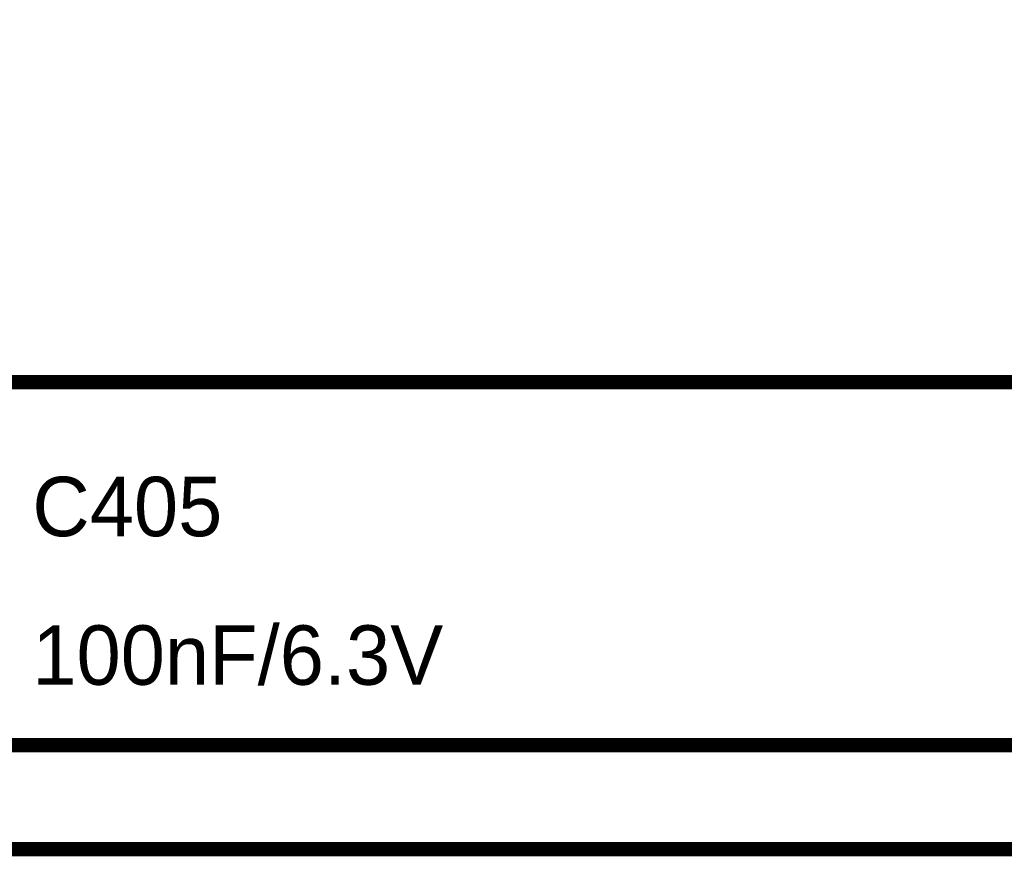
# Model space of a CAD drawing. Header units: inches. Extents: x 0 to 292, y 0 to 193.
# Tile 97 of 189: x 119 to 140, y 116 to 133. Entities that reach past the tile are written whole.
import ezdxf

# ---------------------------------------------------------------- set-up
doc = ezdxf.new("R2010")
doc.units = ezdxf.units.IN
doc.layers.add('Sheet', color=255, linetype='Continuous')

msp = doc.modelspace()

# ---------------------------------------------------------------- linework, layer by layer
at = {"layer": 'Sheet'}
for points in [[(116.649, 125.796, 0.3, 0.3, 0), (140.984, 125.796, 0.3, 0.3, 0), (140.984, 128.778, 0.3, 0.3, 0), (140.984, 141.213, 0.3, 0.3, 0), (140.984, 144.156, 0.3, 0.3, 0)], [(116.649, 118.175, 0.3, 0.3, 0), (153.668, 118.175, 0.3, 0.3, 0), (153.668, 128.778, 0.3, 0.3, 0), (153.668, 141.213, 0.3, 0.3, 0), (153.668, 144.156, 0.3, 0.3, 0)], [(108.057, 116.011, 0.3, 0.3, 0), (108.057, 115.992, 0.3, 0.3, 0), (162.572, 115.992, 0.3, 0.3, 0), (162.572, 129.285, 0.3, 0.3, 0), (167.852, 129.285, 0.3, 0.3, 0), (167.852, 129.304, 0.3, 0.3, 0)]]:
    msp.add_lwpolyline(points, format="xyseb", dxfattribs=at)

# ---------------------------------------------------------------- texts
for s, p in [('C405', (119.708, 122.56)), ('100nF/6.3V', (119.708, 119.442))]:
    msp.add_text(s, height=1.2474, dxfattribs=at).set_placement(p)

doc.saveas('drawing.dxf')
